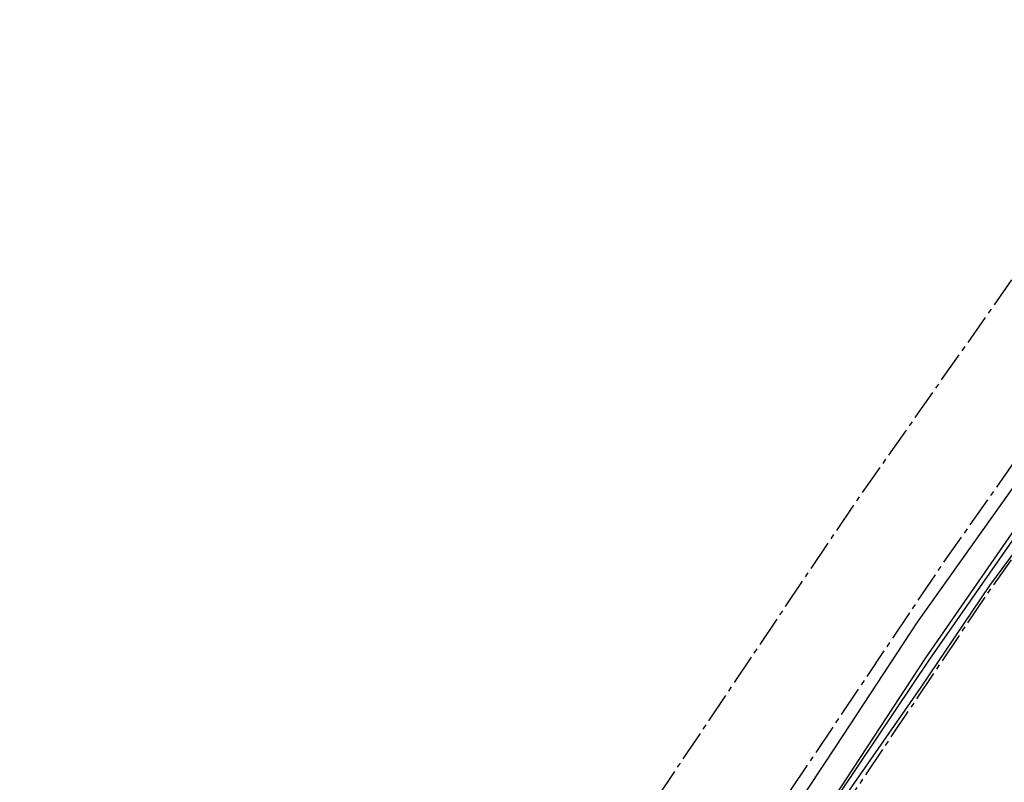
# Model space of a CAD drawing. Header units: metres. Extents: x 189938 to 192675, y 307646 to 311153.
# Tile 43 of 100: x 191689 to 191781, y 309158 to 309230. Entities that reach past the tile are written whole.
import ezdxf

# ---------------------------------------------------------------- set-up
doc = ezdxf.new("R2010")
doc.units = ezdxf.units.M
doc.linetypes.add('1-200 CENTER', pattern=[4.28625, 2.8575, -0.47625, 0.47625, -0.47625])
doc.layers.add('PH-BEST-KADASTRALE-GRENS', color=240, linetype='1-200 CENTER')
doc.layers.add('PH-BEST-KANTVERHARDING', color=252, linetype='Continuous')

msp = doc.modelspace()

# ---------------------------------------------------------------- linework, layer by layer
at = {"layer": 'PH-BEST-KADASTRALE-GRENS', "flags": 128}
for points in [[(191822.573, 309289.614), (191820.995, 309286.003), (191814.831, 309269.871), (191808.972, 309254.128), (191805.408, 309244.979), (191802.919, 309239.885), (191797.995, 309230.396), (191792.168, 309220.764), (191766.569, 309184.374), (191730.111, 309130.136)], [(191730.111, 309130.136), (191735.202, 309131.268), (191740.022, 309133.032), (191743.338, 309134.975), (191746.664, 309137.614), (191749.448, 309140.977), (191774.78, 309178.664), (191800.542, 309215.288), (191806.717, 309225.495), (191811.853, 309235.391), (191814.574, 309240.957), (191818.324, 309250.587), (191826.778, 309273.299), (191827.788, 309276.431), (191829.061, 309279.487), (191832.189, 309286.645)], [(191831.957, 309272.88), (191822.995, 309248.804), (191819.15, 309238.935), (191816.32, 309233.144), (191811.083, 309223.053), (191804.726, 309212.545), (191778.905, 309175.837), (191753.462, 309137.985), (191750.18, 309134.018), (191749.666, 309133.61)]]:
    msp.add_lwpolyline(points, dxfattribs=at)
at = {"layer": 'PH-BEST-KANTVERHARDING', "color": 8}
for points in [[(191887.59, 309407.971), (191881.751, 309392.191), (191869.01, 309362.11), (191856.32, 309332.06), (191844.861, 309305.63), (191831.529, 309272.951), (191827.079, 309261.5), (191819.2, 309239.65), (191813.93, 309228.74), (191809.08, 309219.86), (191806.17, 309215.069), (191801.52, 309207.849), (191790.729, 309192.27), (191779.261, 309176.79), (191772.819, 309167.281), (191763.629, 309154.07), (191750.671, 309134.891), (191744.379, 309127.86), (191737.431, 309126.54), (191713.499, 309123.289), (191695.62, 309121.39), (191688.55, 309120.27)], [(191804.584, 309214.671), (191797.953, 309204.884), (191783.595, 309184.931), (191773.272, 309170.042), (191758.554, 309147.583)], [(191804.831, 309214.395), (191798.303, 309204.65), (191783.931, 309184.64), (191773.625, 309169.9), (191750.32, 309135.179), (191745.298, 309130.123)], [(191746.223, 309135.761), (191751.259, 309141.253), (191755.724, 309147.881), (191764.914, 309161.784), (191772.532, 309173.35), (191797.304, 309208.193)]]:
    msp.add_lwpolyline(points, dxfattribs=at)

doc.saveas('drawing.dxf')
